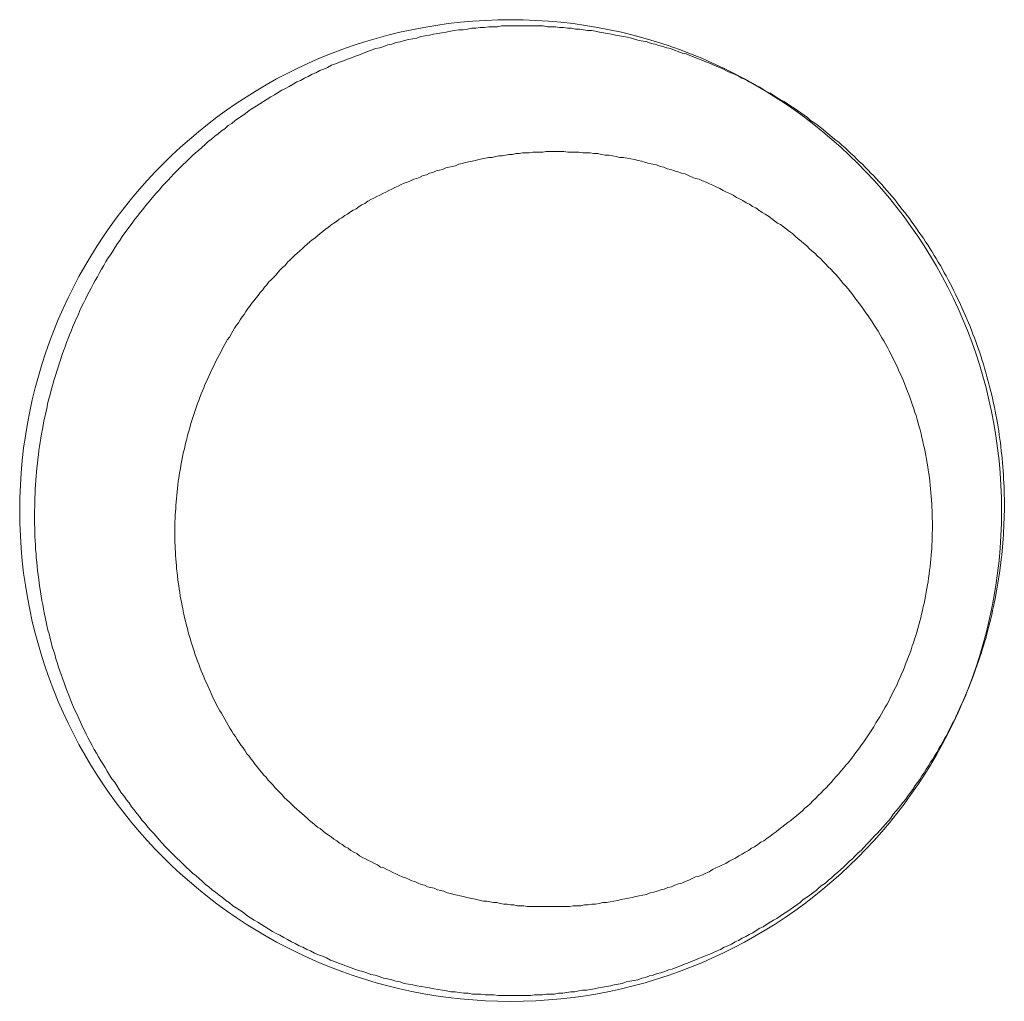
# Model space of a CAD drawing. Header units: millimetres. Extents: x -2274 to 12297, y -16157 to 26321.
# Tile 128 of 256: x -61.29 to -59.99, y -3940.63 to -3939.33. Entities that reach past the tile are written whole.
import ezdxf

# ---------------------------------------------------------------- set-up
doc = ezdxf.new("R2010")
doc.units = ezdxf.units.MM

msp = doc.modelspace()

# ---------------------------------------------------------------- linework, layer by layer
at = {"color": 253, "lineweight": 13}
for points in [[(-60.6599, -3940.618, 0), (-60.6656, -3940.617, 0), (-60.6713, -3940.617, 0), (-60.677, -3940.617, 0), (-60.6827, -3940.616, 0), (-60.6884, -3940.616, 0), (-60.6941, -3940.616, 0), (-60.6998, -3940.615, 0), (-60.7055, -3940.615, 0), (-60.7111, -3940.614, 0), (-60.7168, -3940.613, 0), (-60.7225, -3940.613, 0), (-60.7281, -3940.612, 0), (-60.7338, -3940.611, 0), (-60.7394, -3940.61, 0), (-60.7451, -3940.609, 0), (-60.7507, -3940.608, 0), (-60.7563, -3940.607, 0), (-60.7619, -3940.606, 0), (-60.7675, -3940.605, 0), (-60.7731, -3940.604, 0), (-60.7787, -3940.603, 0), (-60.7843, -3940.602, 0), (-60.7898, -3940.6, 0), (-60.7954, -3940.599, 0), (-60.8009, -3940.597, 0), (-60.8064, -3940.596, 0), (-60.8119, -3940.595, 0), (-60.8174, -3940.593, 0), (-60.8229, -3940.591, 0), (-60.8284, -3940.59, 0), (-60.8338, -3940.588, 0), (-60.8392, -3940.586, 0), (-60.8447, -3940.585, 0), (-60.8501, -3940.583, 0), (-60.8554, -3940.581, 0), (-60.8608, -3940.579, 0), (-60.8661, -3940.577, 0), (-60.8715, -3940.575, 0), (-60.8768, -3940.573, 0), (-60.8821, -3940.571, 0), (-60.8873, -3940.568, 0), (-60.8926, -3940.566, 0), (-60.8978, -3940.564, 0), (-60.903, -3940.562, 0), (-60.9082, -3940.559, 0), (-60.9133, -3940.557, 0), (-60.9185, -3940.554, 0), (-60.9236, -3940.552, 0), (-60.9287, -3940.549, 0), (-60.9337, -3940.547, 0), (-60.9388, -3940.544, 0), (-60.9438, -3940.541, 0), (-60.9488, -3940.538, 0), (-60.9538, -3940.536, 0), (-60.9587, -3940.533, 0), (-60.9636, -3940.53, 0), (-60.9685, -3940.527, 0), (-60.9734, -3940.524, 0), (-60.9782, -3940.521, 0), (-60.983, -3940.518, 0), (-60.9878, -3940.515, 0), (-60.9925, -3940.512, 0), (-60.9973, -3940.508, 0), (-61.002, -3940.505, 0), (-61.0066, -3940.502, 0), (-61.0113, -3940.499, 0), (-61.0159, -3940.495, 0), (-61.0205, -3940.492, 0), (-61.025, -3940.488, 0), (-61.0295, -3940.485, 0), (-61.034, -3940.481, 0), (-61.0384, -3940.478, 0), (-61.0429, -3940.474, 0), (-61.0472, -3940.471, 0), (-61.0516, -3940.467, 0), (-61.0559, -3940.463, 0), (-61.0602, -3940.459, 0), (-61.0645, -3940.456, 0), (-61.0687, -3940.452, 0), (-61.0729, -3940.448, 0), (-61.077, -3940.444, 0), (-61.0811, -3940.44, 0), (-61.0852, -3940.436, 0), (-61.0892, -3940.432, 0), (-61.0932, -3940.428, 0), (-61.0972, -3940.424, 0), (-61.1011, -3940.42, 0), (-61.105, -3940.416, 0), (-61.1089, -3940.412, 0), (-61.1127, -3940.407, 0), (-61.1164, -3940.403, 0), (-61.1202, -3940.399, 0), (-61.1239, -3940.395, 0), (-61.1275, -3940.39, 0), (-61.1311, -3940.386, 0), (-61.1347, -3940.381, 0), (-61.1382, -3940.377, 0), (-61.1417, -3940.372, 0), (-61.1452, -3940.368, 0), (-61.1486, -3940.363, 0), (-61.1519, -3940.359, 0), (-61.1553, -3940.354, 0), (-61.1586, -3940.35, 0), (-61.1618, -3940.345, 0), (-61.165, -3940.34, 0), (-61.1681, -3940.335, 0), (-61.1713, -3940.331, 0), (-61.1743, -3940.326, 0), (-61.1774, -3940.321, 0), (-61.1803, -3940.316, 0), (-61.1833, -3940.311, 0), (-61.1862, -3940.307, 0), (-61.189, -3940.302, 0), (-61.1918, -3940.297, 0), (-61.1946, -3940.292, 0), (-61.1973, -3940.287, 0), (-61.2, -3940.282, 0), (-61.2026, -3940.277, 0), (-61.2052, -3940.272, 0), (-61.2077, -3940.267, 0), (-61.2102, -3940.262, 0), (-61.2127, -3940.256, 0), (-61.2151, -3940.251, 0), (-61.2174, -3940.246, 0), (-61.2198, -3940.241, 0), (-61.222, -3940.236, 0), (-61.2242, -3940.231, 0), (-61.2264, -3940.225, 0), (-61.2285, -3940.22, 0), (-61.2306, -3940.215, 0), (-61.2326, -3940.209, 0), (-61.2346, -3940.204, 0), (-61.2365, -3940.199, 0), (-61.2384, -3940.193, 0), (-61.2403, -3940.188, 0), (-61.2421, -3940.183, 0), (-61.2438, -3940.177, 0), (-61.2455, -3940.172, 0), (-61.2471, -3940.166, 0), (-61.2487, -3940.161, 0), (-61.2503, -3940.156, 0), (-61.2518, -3940.15, 0), (-61.2532, -3940.145, 0), (-61.2546, -3940.139, 0), (-61.256, -3940.134, 0), (-61.2573, -3940.128, 0), (-61.2585, -3940.123, 0), (-61.2597, -3940.117, 0), (-61.2609, -3940.111, 0), (-61.262, -3940.106, 0), (-61.263, -3940.1, 0), (-61.264, -3940.095, 0), (-61.265, -3940.089, 0), (-61.2659, -3940.083, 0), (-61.2668, -3940.078, 0), (-61.2676, -3940.072, 0), (-61.2683, -3940.067, 0), (-61.269, -3940.061, 0), (-61.2697, -3940.055, 0), (-61.2703, -3940.05, 0), (-61.2709, -3940.044, 0), (-61.2714, -3940.038, 0), (-61.2718, -3940.033, 0), (-61.2723, -3940.027, 0), (-61.2726, -3940.021, 0), (-61.2729, -3940.016, 0), (-61.2732, -3940.01, 0), (-61.2734, -3940.004, 0), (-61.2736, -3939.999, 0), (-61.2737, -3939.993, 0), (-61.2737, -3939.987, 0), (-61.2738, -3939.982, 0), (-61.2737, -3939.976, 0), (-61.2736, -3939.97, 0), (-61.2735, -3939.964, 0), (-61.2733, -3939.959, 0), (-61.2731, -3939.953, 0), (-61.2728, -3939.947, 0), (-61.2724, -3939.942, 0), (-61.272, -3939.936, 0), (-61.2716, -3939.93, 0), (-61.2711, -3939.925, 0), (-61.2706, -3939.919, 0), (-61.27, -3939.913, 0), (-61.2693, -3939.908, 0), (-61.2686, -3939.902, 0), (-61.2679, -3939.896, 0), (-61.2671, -3939.891, 0), (-61.2662, -3939.885, 0), (-61.2654, -3939.88, 0), (-61.2644, -3939.874, 0), (-61.2634, -3939.868, 0), (-61.2624, -3939.863, 0), (-61.2613, -3939.857, 0), (-61.2601, -3939.852, 0), (-61.2589, -3939.846, 0), (-61.2577, -3939.841, 0), (-61.2564, -3939.835, 0), (-61.2551, -3939.829, 0), (-61.2537, -3939.824, 0), (-61.2523, -3939.818, 0), (-61.2508, -3939.813, 0), (-61.2493, -3939.807, 0), (-61.2477, -3939.802, 0), (-61.2461, -3939.797, 0), (-61.2444, -3939.791, 0), (-61.2427, -3939.786, 0), (-61.2409, -3939.78, 0), (-61.2391, -3939.775, 0), (-61.2373, -3939.769, 0), (-61.2353, -3939.764, 0), (-61.2334, -3939.759, 0), (-61.2314, -3939.753, 0), (-61.2294, -3939.748, 0), (-61.2273, -3939.743, 0), (-61.2251, -3939.738, 0), (-61.223, -3939.732, 0), (-61.2207, -3939.727, 0), (-61.2185, -3939.722, 0), (-61.2162, -3939.717, 0), (-61.2138, -3939.711, 0), (-61.2114, -3939.706, 0), (-61.209, -3939.701, 0), (-61.2065, -3939.696, 0), (-61.2039, -3939.691, 0), (-61.2014, -3939.686, 0), (-61.1988, -3939.681, 0), (-61.1961, -3939.676, 0), (-61.1934, -3939.671, 0), (-61.1906, -3939.666, 0), (-61.1878, -3939.661, 0), (-61.185, -3939.656, 0), (-61.1821, -3939.651, 0), (-61.1792, -3939.646, 0), (-61.1762, -3939.641, 0), (-61.1732, -3939.637, 0), (-61.1702, -3939.632, 0), (-61.1671, -3939.627, 0), (-61.164, -3939.622, 0), (-61.1608, -3939.618, 0), (-61.1576, -3939.613, 0), (-61.1543, -3939.608, 0), (-61.151, -3939.604, 0), (-61.1477, -3939.599, 0), (-61.1443, -3939.595, 0), (-61.1409, -3939.59, 0), (-61.1375, -3939.586, 0), (-61.134, -3939.581, 0), (-61.1305, -3939.577, 0), (-61.1269, -3939.572, 0), (-61.1233, -3939.568, 0), (-61.1196, -3939.564, 0), (-61.116, -3939.559, 0), (-61.1123, -3939.555, 0), (-61.1085, -3939.551, 0), (-61.1047, -3939.546, 0), (-61.1009, -3939.542, 0), (-61.097, -3939.538, 0), (-61.0931, -3939.534, 0), (-61.0892, -3939.53, 0), (-61.0852, -3939.526, 0), (-61.0812, -3939.522, 0), (-61.0772, -3939.518, 0), (-61.0731, -3939.514, 0), (-61.069, -3939.51, 0), (-61.0649, -3939.506, 0), (-61.0607, -3939.502, 0), (-61.0565, -3939.499, 0), (-61.0522, -3939.495, 0), (-61.048, -3939.491, 0), (-61.0437, -3939.487, 0), (-61.0393, -3939.484, 0), (-61.035, -3939.48, 0), (-61.0306, -3939.477, 0), (-61.0261, -3939.473, 0), (-61.0217, -3939.47, 0), (-61.0172, -3939.466, 0), (-61.0127, -3939.463, 0), (-61.0081, -3939.459, 0), (-61.0035, -3939.456, 0), (-60.9989, -3939.453, 0), (-60.9943, -3939.45, 0), (-60.9896, -3939.446, 0), (-60.9849, -3939.443, 0), (-60.9802, -3939.44, 0), (-60.9754, -3939.437, 0), (-60.9707, -3939.434, 0), (-60.9659, -3939.431, 0), (-60.961, -3939.428, 0), (-60.9562, -3939.425, 0), (-60.9513, -3939.422, 0), (-60.9464, -3939.419, 0), (-60.9415, -3939.417, 0), (-60.9365, -3939.414, 0), (-60.9315, -3939.411, 0), (-60.9265, -3939.408, 0), (-60.9215, -3939.406, 0), (-60.9165, -3939.403, 0), (-60.9114, -3939.401, 0), (-60.9063, -3939.398, 0), (-60.9012, -3939.396, 0), (-60.8961, -3939.393, 0), (-60.8909, -3939.391, 0), (-60.8857, -3939.389, 0), (-60.8806, -3939.386, 0), (-60.8753, -3939.384, 0), (-60.8701, -3939.382, 0), (-60.8649, -3939.38, 0), (-60.8596, -3939.378, 0), (-60.8543, -3939.376, 0), (-60.849, -3939.374, 0), (-60.8437, -3939.372, 0), (-60.8384, -3939.37, 0), (-60.833, -3939.368, 0), (-60.8276, -3939.366, 0), (-60.8222, -3939.364, 0), (-60.8168, -3939.363, 0), (-60.8114, -3939.361, 0), (-60.806, -3939.359, 0), (-60.8006, -3939.358, 0), (-60.7951, -3939.356, 0), (-60.7896, -3939.355, 0), (-60.7841, -3939.353, 0), (-60.7787, -3939.352, 0), (-60.7731, -3939.351, 0), (-60.7676, -3939.35, 0), (-60.7621, -3939.348, 0), (-60.7565, -3939.347, 0), (-60.751, -3939.346, 0), (-60.7454, -3939.345, 0), (-60.7399, -3939.344, 0), (-60.7343, -3939.343, 0), (-60.7287, -3939.342, 0), (-60.7231, -3939.341, 0), (-60.7175, -3939.34, 0), (-60.7118, -3939.339, 0), (-60.7062, -3939.339, 0), (-60.7006, -3939.338, 0), (-60.6949, -3939.337, 0), (-60.6893, -3939.337, 0), (-60.6836, -3939.336, 0), (-60.678, -3939.336, 0), (-60.6723, -3939.335, 0), (-60.6667, -3939.335, 0), (-60.661, -3939.335, 0), (-60.6553, -3939.334, 0), (-60.6496, -3939.334, 0), (-60.6439, -3939.334, 0), (-60.6382, -3939.334, 0), (-60.6326, -3939.334, 0), (-60.6269, -3939.334, 0)], [(-60.6269, -3939.334, 0), (-60.6215, -3939.334, 0), (-60.6162, -3939.334, 0), (-60.6108, -3939.334, 0), (-60.6055, -3939.334, 0), (-60.6001, -3939.334, 0), (-60.5948, -3939.335, 0), (-60.5895, -3939.335, 0), (-60.5841, -3939.335, 0), (-60.5788, -3939.336, 0), (-60.5734, -3939.336, 0), (-60.5681, -3939.337, 0), (-60.5628, -3939.337, 0), (-60.5575, -3939.338, 0), (-60.5521, -3939.338, 0), (-60.5468, -3939.339, 0), (-60.5415, -3939.34, 0), (-60.5362, -3939.34, 0), (-60.5309, -3939.341, 0), (-60.5256, -3939.342, 0), (-60.5203, -3939.343, 0), (-60.515, -3939.344, 0), (-60.5097, -3939.345, 0), (-60.5044, -3939.346, 0), (-60.4992, -3939.347, 0), (-60.4939, -3939.348, 0), (-60.4887, -3939.349, 0), (-60.4834, -3939.35, 0), (-60.4782, -3939.352, 0), (-60.473, -3939.353, 0), (-60.4678, -3939.354, 0), (-60.4626, -3939.355, 0), (-60.4574, -3939.357, 0), (-60.4522, -3939.358, 0), (-60.447, -3939.36, 0), (-60.4419, -3939.361, 0), (-60.4367, -3939.363, 0), (-60.4316, -3939.364, 0), (-60.4265, -3939.366, 0), (-60.4214, -3939.368, 0), (-60.4163, -3939.37, 0), (-60.4112, -3939.371, 0), (-60.4062, -3939.373, 0), (-60.4011, -3939.375, 0), (-60.3961, -3939.377, 0), (-60.3911, -3939.379, 0), (-60.3861, -3939.381, 0), (-60.3811, -3939.383, 0), (-60.3762, -3939.385, 0), (-60.3712, -3939.387, 0), (-60.3663, -3939.389, 0), (-60.3614, -3939.391, 0), (-60.3565, -3939.394, 0), (-60.3517, -3939.396, 0), (-60.3468, -3939.398, 0), (-60.342, -3939.4, 0), (-60.3372, -3939.403, 0), (-60.3324, -3939.405, 0), (-60.3277, -3939.408, 0), (-60.3229, -3939.41, 0), (-60.3182, -3939.413, 0), (-60.3135, -3939.415, 0), (-60.3089, -3939.418, 0), (-60.3042, -3939.421, 0), (-60.2996, -3939.423, 0), (-60.295, -3939.426, 0), (-60.2905, -3939.429, 0), (-60.2859, -3939.432, 0), (-60.2814, -3939.434, 0), (-60.2769, -3939.437, 0), (-60.2724, -3939.44, 0), (-60.268, -3939.443, 0), (-60.2636, -3939.446, 0), (-60.2592, -3939.449, 0), (-60.2549, -3939.452, 0), (-60.2505, -3939.455, 0), (-60.2463, -3939.459, 0), (-60.242, -3939.462, 0), (-60.2377, -3939.465, 0), (-60.2335, -3939.468, 0), (-60.2294, -3939.471, 0), (-60.2252, -3939.475, 0), (-60.2211, -3939.478, 0), (-60.217, -3939.482, 0), (-60.2129, -3939.485, 0), (-60.2089, -3939.488, 0), (-60.2049, -3939.492, 0), (-60.2009, -3939.495, 0), (-60.197, -3939.499, 0), (-60.193, -3939.503, 0), (-60.1892, -3939.506, 0), (-60.1853, -3939.51, 0), (-60.1815, -3939.514, 0), (-60.1777, -3939.517, 0), (-60.174, -3939.521, 0), (-60.1702, -3939.525, 0), (-60.1665, -3939.529, 0), (-60.1629, -3939.532, 0), (-60.1593, -3939.536, 0), (-60.1557, -3939.54, 0), (-60.1521, -3939.544, 0), (-60.1486, -3939.548, 0), (-60.1451, -3939.552, 0), (-60.1416, -3939.556, 0), (-60.1382, -3939.56, 0), (-60.1348, -3939.564, 0), (-60.1314, -3939.568, 0), (-60.1281, -3939.573, 0), (-60.1248, -3939.577, 0), (-60.1216, -3939.581, 0), (-60.1184, -3939.585, 0), (-60.1152, -3939.589, 0), (-60.112, -3939.594, 0), (-60.1089, -3939.598, 0), (-60.1058, -3939.602, 0), (-60.1028, -3939.607, 0), (-60.0998, -3939.611, 0), (-60.0968, -3939.615, 0), (-60.0939, -3939.62, 0), (-60.091, -3939.624, 0), (-60.0881, -3939.629, 0), (-60.0853, -3939.633, 0), (-60.0825, -3939.638, 0), (-60.0798, -3939.642, 0), (-60.0771, -3939.647, 0), (-60.0744, -3939.651, 0), (-60.0718, -3939.656, 0), (-60.0692, -3939.661, 0), (-60.0666, -3939.665, 0), (-60.0641, -3939.67, 0), (-60.0616, -3939.675, 0), (-60.0592, -3939.679, 0), (-60.0568, -3939.684, 0), (-60.0544, -3939.689, 0), (-60.0521, -3939.694, 0), (-60.0498, -3939.698, 0), (-60.0476, -3939.703, 0), (-60.0454, -3939.708, 0), (-60.0432, -3939.713, 0), (-60.0411, -3939.718, 0), (-60.039, -3939.723, 0), (-60.037, -3939.727, 0), (-60.035, -3939.732, 0), (-60.0331, -3939.737, 0), (-60.0312, -3939.742, 0), (-60.0293, -3939.747, 0), (-60.0275, -3939.752, 0), (-60.0257, -3939.757, 0), (-60.0239, -3939.762, 0), (-60.0222, -3939.767, 0), (-60.0206, -3939.772, 0), (-60.019, -3939.777, 0), (-60.0174, -3939.782, 0), (-60.0158, -3939.787, 0), (-60.0144, -3939.793, 0), (-60.0129, -3939.798, 0), (-60.0115, -3939.803, 0), (-60.0101, -3939.808, 0), (-60.0088, -3939.813, 0), (-60.0076, -3939.818, 0), (-60.0063, -3939.823, 0), (-60.0051, -3939.829, 0), (-60.004, -3939.834, 0), (-60.0029, -3939.839, 0), (-60.0018, -3939.844, 0), (-60.0008, -3939.849, 0), (-59.9998, -3939.855, 0), (-59.9989, -3939.86, 0), (-59.998, -3939.865, 0), (-59.9972, -3939.87, 0), (-59.9964, -3939.876, 0), (-59.9957, -3939.881, 0), (-59.9949, -3939.886, 0), (-59.9943, -3939.891, 0), (-59.9937, -3939.897, 0), (-59.9931, -3939.902, 0), (-59.9926, -3939.907, 0), (-59.9921, -3939.912, 0), (-59.9916, -3939.918, 0), (-59.9912, -3939.923, 0), (-59.9909, -3939.928, 0), (-59.9906, -3939.934, 0), (-59.9903, -3939.939, 0), (-59.9901, -3939.944, 0), (-59.9899, -3939.95, 0), (-59.9898, -3939.955, 0), (-59.9897, -3939.96, 0), (-59.9897, -3939.966, 0), (-59.9897, -3939.971, 0), (-59.9897, -3939.976, 0), (-59.9898, -3939.982, 0), (-59.99, -3939.987, 0), (-59.9902, -3939.992, 0), (-59.9904, -3939.998, 0), (-59.9907, -3940.003, 0), (-59.991, -3940.008, 0), (-59.9913, -3940.013, 0), (-59.9917, -3940.019, 0), (-59.9922, -3940.024, 0), (-59.9927, -3940.029, 0), (-59.9932, -3940.035, 0), (-59.9938, -3940.04, 0), (-59.9944, -3940.045, 0), (-59.9951, -3940.051, 0), (-59.9958, -3940.056, 0), (-59.9965, -3940.061, 0), (-59.9973, -3940.066, 0), (-59.9982, -3940.072, 0), (-59.999, -3940.077, 0), (-60, -3940.082, 0), (-60.0009, -3940.087, 0), (-60.0019, -3940.093, 0), (-60.003, -3940.098, 0), (-60.0041, -3940.103, 0), (-60.0052, -3940.108, 0), (-60.0064, -3940.114, 0), (-60.0076, -3940.119, 0), (-60.0089, -3940.124, 0), (-60.0102, -3940.129, 0), (-60.0115, -3940.134, 0), (-60.0129, -3940.139, 0), (-60.0144, -3940.145, 0), (-60.0158, -3940.15, 0), (-60.0174, -3940.155, 0), (-60.0189, -3940.16, 0), (-60.0205, -3940.165, 0), (-60.0222, -3940.17, 0), (-60.0238, -3940.175, 0), (-60.0256, -3940.18, 0), (-60.0273, -3940.185, 0), (-60.0291, -3940.19, 0), (-60.031, -3940.195, 0), (-60.0329, -3940.2, 0), (-60.0348, -3940.205, 0), (-60.0368, -3940.21, 0), (-60.0388, -3940.215, 0), (-60.0408, -3940.22, 0), (-60.0429, -3940.225, 0), (-60.0451, -3940.23, 0), (-60.0472, -3940.234, 0), (-60.0494, -3940.239, 0), (-60.0517, -3940.244, 0), (-60.054, -3940.249, 0), (-60.0563, -3940.254, 0), (-60.0587, -3940.258, 0), (-60.0611, -3940.263, 0), (-60.0635, -3940.268, 0), (-60.066, -3940.273, 0), (-60.0686, -3940.277, 0), (-60.0711, -3940.282, 0), (-60.0737, -3940.287, 0), (-60.0764, -3940.291, 0), (-60.079, -3940.296, 0), (-60.0817, -3940.3, 0), (-60.0845, -3940.305, 0), (-60.0873, -3940.309, 0), (-60.0901, -3940.314, 0), (-60.093, -3940.318, 0), (-60.0958, -3940.323, 0), (-60.0988, -3940.327, 0), (-60.1017, -3940.332, 0), (-60.1048, -3940.336, 0), (-60.1078, -3940.34, 0), (-60.1109, -3940.345, 0), (-60.114, -3940.349, 0), (-60.1171, -3940.353, 0), (-60.1203, -3940.358, 0), (-60.1235, -3940.362, 0), (-60.1268, -3940.366, 0), (-60.13, -3940.37, 0), (-60.1333, -3940.374, 0), (-60.1367, -3940.378, 0), (-60.1401, -3940.383, 0), (-60.1435, -3940.387, 0), (-60.1469, -3940.391, 0), (-60.1504, -3940.395, 0), (-60.1539, -3940.399, 0), (-60.1575, -3940.403, 0), (-60.1611, -3940.406, 0), (-60.1647, -3940.41, 0), (-60.1683, -3940.414, 0), (-60.172, -3940.418, 0), (-60.1757, -3940.422, 0), (-60.1794, -3940.426, 0), (-60.1832, -3940.429, 0), (-60.187, -3940.433, 0), (-60.1908, -3940.437, 0), (-60.1947, -3940.44, 0), (-60.1986, -3940.444, 0), (-60.2025, -3940.448, 0), (-60.2064, -3940.451, 0), (-60.2104, -3940.455, 0), (-60.2144, -3940.458, 0), (-60.2184, -3940.462, 0), (-60.2225, -3940.465, 0), (-60.2266, -3940.469, 0), (-60.2307, -3940.472, 0), (-60.2348, -3940.475, 0), (-60.239, -3940.479, 0), (-60.2432, -3940.482, 0), (-60.2474, -3940.485, 0), (-60.2516, -3940.488, 0), (-60.2559, -3940.491, 0), (-60.2602, -3940.495, 0), (-60.2645, -3940.498, 0), (-60.2689, -3940.501, 0), (-60.2732, -3940.504, 0), (-60.2776, -3940.507, 0), (-60.282, -3940.51, 0), (-60.2865, -3940.513, 0), (-60.2909, -3940.516, 0), (-60.2954, -3940.518, 0), (-60.2999, -3940.521, 0), (-60.3045, -3940.524, 0), (-60.309, -3940.527, 0), (-60.3136, -3940.529, 0), (-60.3182, -3940.532, 0), (-60.3228, -3940.535, 0), (-60.3275, -3940.537, 0), (-60.3321, -3940.54, 0), (-60.3368, -3940.542, 0), (-60.3415, -3940.545, 0), (-60.3462, -3940.547, 0), (-60.351, -3940.55, 0), (-60.3557, -3940.552, 0), (-60.3605, -3940.554, 0), (-60.3653, -3940.557, 0), (-60.3701, -3940.559, 0), (-60.375, -3940.561, 0), (-60.3798, -3940.563, 0), (-60.3847, -3940.565, 0), (-60.3896, -3940.567, 0), (-60.3945, -3940.569, 0), (-60.3994, -3940.571, 0), (-60.4044, -3940.573, 0), (-60.4093, -3940.575, 0), (-60.4143, -3940.577, 0), (-60.4193, -3940.579, 0), (-60.4243, -3940.581, 0), (-60.4293, -3940.583, 0), (-60.4343, -3940.584, 0), (-60.4394, -3940.586, 0), (-60.4444, -3940.588, 0), (-60.4495, -3940.589, 0), (-60.4546, -3940.591, 0), (-60.4597, -3940.592, 0), (-60.4648, -3940.594, 0), (-60.4699, -3940.595, 0), (-60.4751, -3940.597, 0), (-60.4802, -3940.598, 0), (-60.4854, -3940.599, 0), (-60.4905, -3940.6, 0), (-60.4957, -3940.602, 0), (-60.5009, -3940.603, 0), (-60.5061, -3940.604, 0), (-60.5113, -3940.605, 0), (-60.5166, -3940.606, 0), (-60.5218, -3940.607, 0), (-60.527, -3940.608, 0), (-60.5323, -3940.609, 0), (-60.5375, -3940.61, 0), (-60.5428, -3940.611, 0), (-60.5481, -3940.611, 0), (-60.5533, -3940.612, 0), (-60.5586, -3940.613, 0), (-60.5639, -3940.613, 0), (-60.5692, -3940.614, 0), (-60.5745, -3940.615, 0), (-60.5798, -3940.615, 0), (-60.5852, -3940.616, 0), (-60.5905, -3940.616, 0), (-60.5958, -3940.616, 0), (-60.6011, -3940.617, 0), (-60.6065, -3940.617, 0), (-60.6118, -3940.617, 0), (-60.6171, -3940.618, 0), (-60.6225, -3940.618, 0), (-60.6278, -3940.618, 0), (-60.6332, -3940.618, 0), (-60.6385, -3940.618, 0), (-60.6439, -3940.618, 0), (-60.6492, -3940.618, 0), (-60.6546, -3940.618, 0), (-60.6599, -3940.618, 0)], [(-60.5827, -3939.5, 0), (-60.5872, -3939.5, 0), (-60.5917, -3939.5, 0), (-60.5962, -3939.5, 0), (-60.6007, -3939.501, 0), (-60.6052, -3939.501, 0), (-60.6097, -3939.501, 0), (-60.6142, -3939.501, 0), (-60.6187, -3939.502, 0), (-60.6232, -3939.502, 0), (-60.6277, -3939.502, 0), (-60.6322, -3939.503, 0), (-60.6367, -3939.503, 0), (-60.6411, -3939.504, 0), (-60.6456, -3939.504, 0), (-60.6501, -3939.505, 0), (-60.6546, -3939.506, 0), (-60.659, -3939.506, 0), (-60.6635, -3939.507, 0), (-60.6679, -3939.508, 0), (-60.6723, -3939.508, 0), (-60.6768, -3939.509, 0), (-60.6812, -3939.51, 0), (-60.6856, -3939.511, 0), (-60.69, -3939.512, 0), (-60.6944, -3939.513, 0), (-60.6988, -3939.514, 0), (-60.7032, -3939.515, 0), (-60.7076, -3939.516, 0), (-60.7119, -3939.517, 0), (-60.7163, -3939.519, 0), (-60.7206, -3939.52, 0), (-60.7249, -3939.521, 0), (-60.7292, -3939.522, 0), (-60.7336, -3939.524, 0), (-60.7378, -3939.525, 0), (-60.7421, -3939.526, 0), (-60.7464, -3939.528, 0), (-60.7506, -3939.529, 0), (-60.7549, -3939.531, 0), (-60.7591, -3939.532, 0), (-60.7633, -3939.534, 0), (-60.7675, -3939.536, 0), (-60.7717, -3939.537, 0), (-60.7759, -3939.539, 0), (-60.78, -3939.541, 0), (-60.7842, -3939.542, 0), (-60.7883, -3939.544, 0), (-60.7924, -3939.546, 0), (-60.7965, -3939.548, 0), (-60.8005, -3939.55, 0), (-60.8046, -3939.552, 0), (-60.8086, -3939.554, 0), (-60.8126, -3939.556, 0), (-60.8166, -3939.558, 0), (-60.8206, -3939.56, 0), (-60.8245, -3939.562, 0), (-60.8285, -3939.564, 0), (-60.8324, -3939.566, 0), (-60.8363, -3939.569, 0), (-60.8402, -3939.571, 0), (-60.844, -3939.573, 0), (-60.8479, -3939.576, 0), (-60.8517, -3939.578, 0), (-60.8554, -3939.58, 0), (-60.8592, -3939.583, 0), (-60.863, -3939.585, 0), (-60.8667, -3939.588, 0), (-60.8704, -3939.59, 0), (-60.874, -3939.593, 0), (-60.8777, -3939.595, 0), (-60.8813, -3939.598, 0), (-60.8849, -3939.601, 0), (-60.8885, -3939.603, 0), (-60.892, -3939.606, 0), (-60.8955, -3939.609, 0), (-60.899, -3939.612, 0), (-60.9025, -3939.615, 0), (-60.906, -3939.617, 0), (-60.9094, -3939.62, 0), (-60.9128, -3939.623, 0), (-60.9162, -3939.626, 0), (-60.9195, -3939.629, 0), (-60.9228, -3939.632, 0), (-60.9261, -3939.635, 0), (-60.9294, -3939.638, 0), (-60.9326, -3939.641, 0), (-60.9358, -3939.644, 0), (-60.939, -3939.647, 0), (-60.9421, -3939.651, 0), (-60.9453, -3939.654, 0), (-60.9484, -3939.657, 0), (-60.9514, -3939.66, 0), (-60.9545, -3939.664, 0), (-60.9575, -3939.667, 0), (-60.9604, -3939.67, 0), (-60.9634, -3939.673, 0), (-60.9663, -3939.677, 0), (-60.9692, -3939.68, 0), (-60.972, -3939.684, 0), (-60.9749, -3939.687, 0), (-60.9777, -3939.691, 0), (-60.9804, -3939.694, 0), (-60.9832, -3939.698, 0), (-60.9859, -3939.701, 0), (-60.9885, -3939.705, 0), (-60.9912, -3939.708, 0), (-60.9938, -3939.712, 0), (-60.9964, -3939.716, 0), (-60.9989, -3939.719, 0), (-61.0014, -3939.723, 0), (-61.0039, -3939.727, 0), (-61.0063, -3939.73, 0), (-61.0088, -3939.734, 0), (-61.0111, -3939.738, 0), (-61.0135, -3939.742, 0), (-61.0158, -3939.746, 0), (-61.0181, -3939.749, 0), (-61.0203, -3939.753, 0), (-61.0225, -3939.757, 0), (-61.0247, -3939.761, 0), (-61.0268, -3939.765, 0), (-61.0289, -3939.769, 0), (-61.031, -3939.773, 0), (-61.0331, -3939.777, 0), (-61.0351, -3939.781, 0), (-61.037, -3939.785, 0), (-61.039, -3939.789, 0), (-61.0409, -3939.793, 0), (-61.0427, -3939.797, 0), (-61.0445, -3939.801, 0), (-61.0463, -3939.805, 0), (-61.0481, -3939.809, 0), (-61.0498, -3939.813, 0), (-61.0515, -3939.817, 0), (-61.0531, -3939.821, 0), (-61.0548, -3939.826, 0), (-61.0563, -3939.83, 0), (-61.0579, -3939.834, 0), (-61.0594, -3939.838, 0), (-61.0608, -3939.842, 0), (-61.0622, -3939.847, 0), (-61.0636, -3939.851, 0), (-61.065, -3939.855, 0), (-61.0663, -3939.859, 0), (-61.0676, -3939.864, 0), (-61.0688, -3939.868, 0), (-61.07, -3939.872, 0), (-61.0712, -3939.876, 0), (-61.0723, -3939.881, 0), (-61.0734, -3939.885, 0), (-61.0744, -3939.889, 0), (-61.0754, -3939.894, 0), (-61.0764, -3939.898, 0), (-61.0773, -3939.902, 0), (-61.0782, -3939.907, 0), (-61.0791, -3939.911, 0), (-61.0799, -3939.916, 0), (-61.0807, -3939.92, 0), (-61.0814, -3939.924, 0), (-61.0821, -3939.929, 0), (-61.0828, -3939.933, 0), (-61.0834, -3939.937, 0), (-61.084, -3939.942, 0), (-61.0845, -3939.946, 0), (-61.085, -3939.951, 0), (-61.0855, -3939.955, 0), (-61.0859, -3939.96, 0), (-61.0863, -3939.964, 0), (-61.0866, -3939.969, 0), (-61.0869, -3939.973, 0), (-61.0872, -3939.977, 0), (-61.0874, -3939.982, 0), (-61.0876, -3939.986, 0), (-61.0878, -3939.991, 0), (-61.0879, -3939.995, 0), (-61.0879, -3940, 0), (-61.0879, -3940.004, 0), (-61.0879, -3940.009, 0), (-61.0879, -3940.013, 0), (-61.0878, -3940.018, 0), (-61.0877, -3940.022, 0), (-61.0875, -3940.026, 0), (-61.0873, -3940.031, 0), (-61.087, -3940.035, 0), (-61.0867, -3940.04, 0), (-61.0864, -3940.044, 0), (-61.086, -3940.049, 0), (-61.0856, -3940.053, 0), (-61.0851, -3940.058, 0), (-61.0846, -3940.062, 0), (-61.0841, -3940.067, 0), (-61.0835, -3940.071, 0), (-61.0829, -3940.075, 0), (-61.0823, -3940.08, 0), (-61.0816, -3940.084, 0), (-61.0809, -3940.089, 0), (-61.0801, -3940.093, 0), (-61.0793, -3940.097, 0), (-61.0784, -3940.102, 0), (-61.0775, -3940.106, 0), (-61.0766, -3940.111, 0), (-61.0756, -3940.115, 0), (-61.0746, -3940.119, 0), (-61.0736, -3940.124, 0), (-61.0725, -3940.128, 0), (-61.0714, -3940.132, 0), (-61.0702, -3940.137, 0), (-61.069, -3940.141, 0), (-61.0678, -3940.145, 0), (-61.0665, -3940.15, 0), (-61.0652, -3940.154, 0), (-61.0638, -3940.158, 0), (-61.0624, -3940.162, 0), (-61.061, -3940.167, 0), (-61.0595, -3940.171, 0), (-61.058, -3940.175, 0), (-61.0564, -3940.179, 0), (-61.0549, -3940.183, 0), (-61.0532, -3940.188, 0), (-61.0516, -3940.192, 0), (-61.0498, -3940.196, 0), (-61.0481, -3940.2, 0), (-61.0463, -3940.204, 0), (-61.0445, -3940.208, 0), (-61.0426, -3940.212, 0), (-61.0407, -3940.216, 0), (-61.0388, -3940.221, 0), (-61.0368, -3940.225, 0), (-61.0348, -3940.229, 0), (-61.0327, -3940.233, 0), (-61.0307, -3940.237, 0), (-61.0285, -3940.241, 0), (-61.0264, -3940.244, 0), (-61.0242, -3940.248, 0), (-61.022, -3940.252, 0), (-61.0197, -3940.256, 0), (-61.0174, -3940.26, 0), (-61.0151, -3940.264, 0), (-61.0127, -3940.268, 0), (-61.0103, -3940.272, 0), (-61.0078, -3940.275, 0), (-61.0054, -3940.279, 0), (-61.0029, -3940.283, 0), (-61.0003, -3940.287, 0), (-60.9977, -3940.29, 0), (-60.9951, -3940.294, 0), (-60.9925, -3940.298, 0), (-60.9898, -3940.301, 0), (-60.9871, -3940.305, 0), (-60.9844, -3940.308, 0), (-60.9816, -3940.312, 0), (-60.9788, -3940.315, 0), (-60.976, -3940.319, 0), (-60.9731, -3940.322, 0), (-60.9702, -3940.326, 0), (-60.9673, -3940.329, 0), (-60.9643, -3940.333, 0), (-60.9613, -3940.336, 0), (-60.9583, -3940.339, 0), (-60.9553, -3940.343, 0), (-60.9522, -3940.346, 0), (-60.9491, -3940.349, 0), (-60.946, -3940.352, 0), (-60.9428, -3940.356, 0), (-60.9396, -3940.359, 0), (-60.9364, -3940.362, 0), (-60.9331, -3940.365, 0), (-60.9298, -3940.368, 0), (-60.9265, -3940.371, 0), (-60.9232, -3940.374, 0), (-60.9198, -3940.377, 0), (-60.9164, -3940.38, 0), (-60.913, -3940.383, 0), (-60.9096, -3940.386, 0), (-60.9061, -3940.389, 0), (-60.9026, -3940.392, 0), (-60.8991, -3940.395, 0), (-60.8955, -3940.397, 0), (-60.892, -3940.4, 0), (-60.8884, -3940.403, 0), (-60.8848, -3940.405, 0), (-60.8811, -3940.408, 0), (-60.8774, -3940.411, 0), (-60.8737, -3940.413, 0), (-60.87, -3940.416, 0), (-60.8663, -3940.418, 0), (-60.8625, -3940.421, 0), (-60.8587, -3940.423, 0), (-60.8549, -3940.426, 0), (-60.8511, -3940.428, 0), (-60.8472, -3940.43, 0), (-60.8433, -3940.433, 0), (-60.8394, -3940.435, 0), (-60.8355, -3940.437, 0), (-60.8315, -3940.439, 0), (-60.8276, -3940.441, 0), (-60.8236, -3940.443, 0), (-60.8196, -3940.445, 0), (-60.8156, -3940.448, 0), (-60.8115, -3940.449, 0), (-60.8075, -3940.451, 0), (-60.8034, -3940.453, 0), (-60.7993, -3940.455, 0), (-60.7952, -3940.457, 0), (-60.7911, -3940.459, 0), (-60.7869, -3940.461, 0), (-60.7828, -3940.462, 0), (-60.7786, -3940.464, 0), (-60.7744, -3940.466, 0), (-60.7702, -3940.467, 0), (-60.766, -3940.469, 0), (-60.7618, -3940.471, 0), (-60.7575, -3940.472, 0), (-60.7533, -3940.474, 0), (-60.749, -3940.475, 0), (-60.7447, -3940.476, 0), (-60.7404, -3940.478, 0), (-60.7361, -3940.479, 0), (-60.7318, -3940.48, 0), (-60.7275, -3940.482, 0), (-60.7231, -3940.483, 0), (-60.7188, -3940.484, 0), (-60.7144, -3940.485, 0), (-60.7101, -3940.486, 0), (-60.7057, -3940.487, 0), (-60.7013, -3940.488, 0), (-60.6969, -3940.489, 0), (-60.6925, -3940.49, 0), (-60.6881, -3940.491, 0), (-60.6837, -3940.492, 0), (-60.6793, -3940.493, 0), (-60.6748, -3940.493, 0), (-60.6704, -3940.494, 0), (-60.6659, -3940.495, 0), (-60.6615, -3940.495, 0), (-60.6571, -3940.496, 0), (-60.6526, -3940.497, 0), (-60.6481, -3940.497, 0), (-60.6437, -3940.498, 0), (-60.6392, -3940.498, 0), (-60.6347, -3940.499, 0), (-60.6303, -3940.499, 0), (-60.6258, -3940.499, 0), (-60.6213, -3940.5, 0), (-60.6168, -3940.5, 0), (-60.6123, -3940.5, 0), (-60.6079, -3940.5, 0), (-60.6034, -3940.5, 0), (-60.5989, -3940.5, 0), (-60.5944, -3940.5, 0), (-60.5899, -3940.5, 0)], [(-60.5899, -3940.5, 0), (-60.585, -3940.5, 0), (-60.5801, -3940.5, 0), (-60.5752, -3940.5, 0), (-60.5702, -3940.5, 0), (-60.5653, -3940.5, 0), (-60.5604, -3940.499, 0), (-60.5555, -3940.499, 0), (-60.5506, -3940.499, 0), (-60.5457, -3940.498, 0), (-60.5408, -3940.498, 0), (-60.5359, -3940.497, 0), (-60.531, -3940.497, 0), (-60.5262, -3940.496, 0), (-60.5213, -3940.495, 0), (-60.5164, -3940.495, 0), (-60.5116, -3940.494, 0), (-60.5067, -3940.493, 0), (-60.5019, -3940.492, 0), (-60.497, -3940.491, 0), (-60.4922, -3940.49, 0), (-60.4874, -3940.489, 0), (-60.4826, -3940.488, 0), (-60.4778, -3940.487, 0), (-60.473, -3940.486, 0), (-60.4683, -3940.485, 0), (-60.4635, -3940.484, 0), (-60.4588, -3940.482, 0), (-60.454, -3940.481, 0), (-60.4493, -3940.48, 0), (-60.4446, -3940.478, 0), (-60.4399, -3940.477, 0), (-60.4353, -3940.475, 0), (-60.4306, -3940.474, 0), (-60.426, -3940.472, 0), (-60.4213, -3940.47, 0), (-60.4167, -3940.469, 0), (-60.4121, -3940.467, 0), (-60.4076, -3940.465, 0), (-60.403, -3940.463, 0), (-60.3985, -3940.461, 0), (-60.3939, -3940.46, 0), (-60.3894, -3940.458, 0), (-60.385, -3940.456, 0), (-60.3805, -3940.454, 0), (-60.3761, -3940.451, 0), (-60.3716, -3940.449, 0), (-60.3672, -3940.447, 0), (-60.3629, -3940.445, 0), (-60.3585, -3940.443, 0), (-60.3542, -3940.44, 0), (-60.3498, -3940.438, 0), (-60.3456, -3940.436, 0), (-60.3413, -3940.433, 0), (-60.337, -3940.431, 0), (-60.3328, -3940.428, 0), (-60.3286, -3940.426, 0), (-60.3245, -3940.423, 0), (-60.3203, -3940.421, 0), (-60.3162, -3940.418, 0), (-60.3121, -3940.415, 0), (-60.308, -3940.413, 0), (-60.304, -3940.41, 0), (-60.2999, -3940.407, 0), (-60.296, -3940.404, 0), (-60.292, -3940.401, 0), (-60.2881, -3940.398, 0), (-60.2841, -3940.395, 0), (-60.2803, -3940.392, 0), (-60.2764, -3940.389, 0), (-60.2726, -3940.386, 0), (-60.2688, -3940.383, 0), (-60.265, -3940.38, 0), (-60.2613, -3940.377, 0), (-60.2576, -3940.374, 0), (-60.2539, -3940.37, 0), (-60.2503, -3940.367, 0), (-60.2467, -3940.364, 0), (-60.2431, -3940.36, 0), (-60.2396, -3940.357, 0), (-60.2361, -3940.353, 0), (-60.2326, -3940.35, 0), (-60.2291, -3940.346, 0), (-60.2257, -3940.343, 0), (-60.2223, -3940.339, 0), (-60.219, -3940.336, 0), (-60.2157, -3940.332, 0), (-60.2124, -3940.328, 0), (-60.2092, -3940.325, 0), (-60.206, -3940.321, 0), (-60.2028, -3940.317, 0), (-60.1997, -3940.313, 0), (-60.1966, -3940.31, 0), (-60.1935, -3940.306, 0), (-60.1905, -3940.302, 0), (-60.1875, -3940.298, 0), (-60.1845, -3940.294, 0), (-60.1816, -3940.29, 0), (-60.1788, -3940.286, 0), (-60.1759, -3940.282, 0), (-60.1731, -3940.278, 0), (-60.1704, -3940.274, 0), (-60.1676, -3940.27, 0), (-60.165, -3940.266, 0), (-60.1623, -3940.262, 0), (-60.1597, -3940.257, 0), (-60.1572, -3940.253, 0), (-60.1546, -3940.249, 0), (-60.1522, -3940.245, 0), (-60.1497, -3940.24, 0), (-60.1473, -3940.236, 0), (-60.145, -3940.232, 0), (-60.1427, -3940.228, 0), (-60.1404, -3940.223, 0), (-60.1382, -3940.219, 0), (-60.136, -3940.214, 0), (-60.1338, -3940.21, 0), (-60.1317, -3940.206, 0), (-60.1297, -3940.201, 0), (-60.1277, -3940.197, 0), (-60.1257, -3940.192, 0), (-60.1238, -3940.188, 0), (-60.1219, -3940.183, 0), (-60.1201, -3940.178, 0), (-60.1183, -3940.174, 0), (-60.1166, -3940.169, 0), (-60.1149, -3940.165, 0), (-60.1132, -3940.16, 0), (-60.1116, -3940.155, 0), (-60.1101, -3940.151, 0), (-60.1085, -3940.146, 0), (-60.1071, -3940.141, 0), (-60.1056, -3940.137, 0), (-60.1043, -3940.132, 0), (-60.1029, -3940.127, 0), (-60.1017, -3940.122, 0), (-60.1004, -3940.118, 0), (-60.0992, -3940.113, 0), (-60.0981, -3940.108, 0), (-60.097, -3940.103, 0), (-60.0959, -3940.099, 0), (-60.0949, -3940.094, 0), (-60.094, -3940.089, 0), (-60.0931, -3940.084, 0), (-60.0922, -3940.079, 0), (-60.0914, -3940.074, 0), (-60.0906, -3940.07, 0), (-60.0899, -3940.065, 0), (-60.0892, -3940.06, 0), (-60.0886, -3940.055, 0), (-60.0881, -3940.05, 0), (-60.0875, -3940.045, 0), (-60.0871, -3940.04, 0), (-60.0866, -3940.035, 0), (-60.0862, -3940.03, 0), (-60.0859, -3940.026, 0), (-60.0856, -3940.021, 0), (-60.0854, -3940.016, 0), (-60.0852, -3940.011, 0), (-60.0851, -3940.006, 0), (-60.085, -3940.001, 0), (-60.085, -3939.996, 0), (-60.085, -3939.991, 0), (-60.0851, -3939.986, 0), (-60.0852, -3939.981, 0), (-60.0853, -3939.976, 0), (-60.0856, -3939.971, 0), (-60.0858, -3939.967, 0), (-60.0861, -3939.962, 0), (-60.0865, -3939.957, 0), (-60.0869, -3939.952, 0), (-60.0874, -3939.947, 0), (-60.0879, -3939.942, 0), (-60.0884, -3939.937, 0), (-60.089, -3939.932, 0), (-60.0897, -3939.927, 0), (-60.0904, -3939.922, 0), (-60.0911, -3939.918, 0), (-60.0919, -3939.913, 0), (-60.0928, -3939.908, 0), (-60.0937, -3939.903, 0), (-60.0946, -3939.898, 0), (-60.0956, -3939.893, 0), (-60.0966, -3939.889, 0), (-60.0977, -3939.884, 0), (-60.0989, -3939.879, 0), (-60.1, -3939.874, 0), (-60.1013, -3939.869, 0), (-60.1025, -3939.865, 0), (-60.1039, -3939.86, 0), (-60.1052, -3939.855, 0), (-60.1066, -3939.85, 0), (-60.1081, -3939.846, 0), (-60.1096, -3939.841, 0), (-60.1112, -3939.836, 0), (-60.1128, -3939.832, 0), (-60.1144, -3939.827, 0), (-60.1161, -3939.822, 0), (-60.1178, -3939.818, 0), (-60.1196, -3939.813, 0), (-60.1214, -3939.809, 0), (-60.1233, -3939.804, 0), (-60.1252, -3939.8, 0), (-60.1272, -3939.795, 0), (-60.1292, -3939.791, 0), (-60.1313, -3939.786, 0), (-60.1334, -3939.782, 0), (-60.1355, -3939.777, 0), (-60.1377, -3939.773, 0), (-60.1399, -3939.768, 0), (-60.1422, -3939.764, 0), (-60.1446, -3939.76, 0), (-60.1469, -3939.755, 0), (-60.1493, -3939.751, 0), (-60.1518, -3939.747, 0), (-60.1543, -3939.743, 0), (-60.1568, -3939.738, 0), (-60.1594, -3939.734, 0), (-60.162, -3939.73, 0), (-60.1647, -3939.726, 0), (-60.1674, -3939.722, 0), (-60.1702, -3939.718, 0), (-60.1729, -3939.714, 0), (-60.1758, -3939.71, 0), (-60.1786, -3939.706, 0), (-60.1816, -3939.702, 0), (-60.1845, -3939.698, 0), (-60.1875, -3939.694, 0), (-60.1905, -3939.69, 0), (-60.1936, -3939.686, 0), (-60.1967, -3939.682, 0), (-60.1998, -3939.678, 0), (-60.203, -3939.675, 0), (-60.2062, -3939.671, 0), (-60.2095, -3939.667, 0), (-60.2128, -3939.663, 0), (-60.2161, -3939.66, 0), (-60.2195, -3939.656, 0), (-60.2229, -3939.653, 0), (-60.2263, -3939.649, 0), (-60.2298, -3939.646, 0), (-60.2333, -3939.642, 0), (-60.2369, -3939.639, 0), (-60.2404, -3939.635, 0), (-60.244, -3939.632, 0), (-60.2477, -3939.629, 0), (-60.2514, -3939.625, 0), (-60.2551, -3939.622, 0), (-60.2588, -3939.619, 0), (-60.2626, -3939.616, 0), (-60.2664, -3939.613, 0), (-60.2703, -3939.609, 0), (-60.2741, -3939.606, 0), (-60.278, -3939.603, 0), (-60.282, -3939.6, 0), (-60.2859, -3939.597, 0), (-60.2899, -3939.595, 0), (-60.294, -3939.592, 0), (-60.298, -3939.589, 0), (-60.3021, -3939.586, 0), (-60.3062, -3939.583, 0), (-60.3104, -3939.581, 0), (-60.3146, -3939.578, 0), (-60.3188, -3939.575, 0), (-60.323, -3939.573, 0), (-60.3272, -3939.57, 0), (-60.3315, -3939.568, 0), (-60.3358, -3939.565, 0), (-60.3402, -3939.563, 0), (-60.3445, -3939.561, 0), (-60.3489, -3939.558, 0), (-60.3533, -3939.556, 0), (-60.3577, -3939.554, 0), (-60.3622, -3939.552, 0), (-60.3666, -3939.549, 0), (-60.3711, -3939.547, 0), (-60.3756, -3939.545, 0), (-60.3802, -3939.543, 0), (-60.3847, -3939.541, 0), (-60.3893, -3939.539, 0), (-60.3939, -3939.537, 0), (-60.3985, -3939.536, 0), (-60.4031, -3939.534, 0), (-60.4078, -3939.532, 0), (-60.4124, -3939.53, 0), (-60.4171, -3939.529, 0), (-60.4218, -3939.527, 0), (-60.4265, -3939.526, 0), (-60.4312, -3939.524, 0), (-60.436, -3939.523, 0), (-60.4407, -3939.521, 0), (-60.4455, -3939.52, 0), (-60.4503, -3939.518, 0), (-60.4551, -3939.517, 0), (-60.4599, -3939.516, 0), (-60.4647, -3939.515, 0), (-60.4695, -3939.513, 0), (-60.4744, -3939.512, 0), (-60.4792, -3939.511, 0), (-60.4841, -3939.51, 0), (-60.489, -3939.509, 0), (-60.4939, -3939.508, 0), (-60.4987, -3939.508, 0), (-60.5036, -3939.507, 0), (-60.5085, -3939.506, 0), (-60.5135, -3939.505, 0), (-60.5184, -3939.505, 0), (-60.5233, -3939.504, 0), (-60.5282, -3939.503, 0), (-60.5332, -3939.503, 0), (-60.5381, -3939.502, 0), (-60.543, -3939.502, 0), (-60.548, -3939.502, 0), (-60.5529, -3939.501, 0), (-60.5579, -3939.501, 0), (-60.5628, -3939.501, 0), (-60.5678, -3939.501, 0), (-60.5728, -3939.5, 0), (-60.5777, -3939.5, 0), (-60.5827, -3939.5, 0)]]:
    msp.add_polyline3d(points, dxfattribs=at)
msp.add_circle((-60.6434, -3939.9757), 0.65, dxfattribs=at)

doc.saveas('drawing.dxf')
